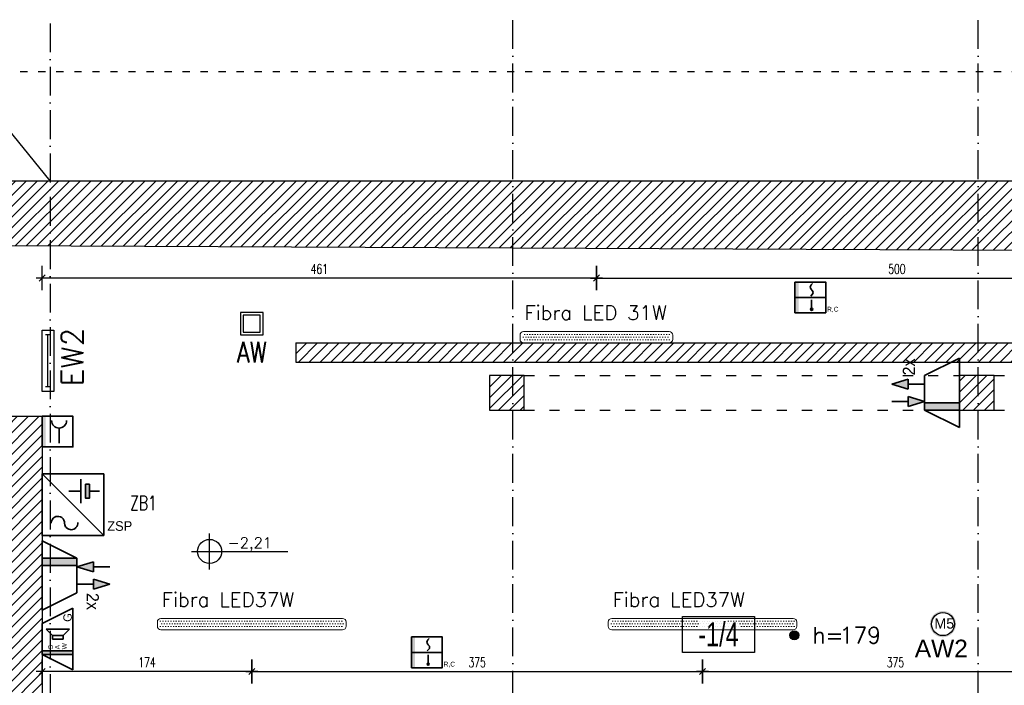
# Model space of a CAD drawing. Header units: millimetres. Extents: x 167273 to 188273, y -125105 to -88145.
# Tile 113 of 210: x 182071 to 182890, y -120178 to -119624. Entities that reach past the tile are written whole.
import ezdxf
from ezdxf.enums import TextEntityAlignment as Align

# ---------------------------------------------------------------- set-up
doc = ezdxf.new("R2010")
doc.units = ezdxf.units.MM
doc.header["$PDMODE"] = 35
doc.header["$PDSIZE"] = 5
for name, pattern in [('ACAD_ISO03W100', [30, 12, -18]), ('ACAD_ISO10W100', [18, 12, -3, 0, -3]), ('CENTER2', [1.125, 0.75, -0.125, 0.125, -0.125])]:
    doc.linetypes.add(name, pattern=pattern)
for name, color, linetype in [('a-op_text', 9, 'Continuous'), ('a-osie', 1, 'ACAD_ISO10W100'), ('a-poziomy', 9, 'Continuous'), ('a-wymiary', 9, 'Continuous'), ('b-przerywana1', 9, 'ACAD_ISO03W100'), ('b-ściany', 2, 'Continuous'), ('El_Oświetlenie awaryjne', 10, 'Continuous'), ('h-hatch', 8, 'Continuous'), ('opis text', 9, 'Continuous')]:
    doc.layers.add(name, color=color, linetype=linetype)
doc.layers.add('EL_Linia SSP', color=10, linetype='Continuous', lineweight=35)
doc.layers.add('EL_oprawy', color=72, linetype='Continuous', lineweight=5)
doc.styles.add('Arial', font='romans.shx', dxfattribs={"width": 0.7, "height": 12})
doc.styles.add('arial 0.8', font='romans.shx', dxfattribs={"width": 0.7, "height": 12})
doc.styles.add('ES1', font='romans.shx', dxfattribs={"width": 0.7, "height": 12})
doc.styles.add('Malanow_1_100', font='romans.shx', dxfattribs={"height": 10})
doc.styles.add('PPAB_100', font='romans.shx', dxfattribs={"width": 0.7, "height": 12})
doc.styles.add('PPAB_50', font='romans.shx', dxfattribs={"width": 0.7, "height": 8})
doc.dimstyles.new('newPPAB_50', dxfattribs={"dimscale": 0, "dimtxt": 8, "dimasz": 1, "dimexe": 10, "dimexo": 10, "dimgap": 3.5, "dimtad": 1, "dimdec": 0, "dimzin": 0, "dimdsep": 46, "dimtxsty": 'PPAB_50', "dimblk": 'tick_50', "dimcen": 0.09, "dimdle": 5, "dimse1": 1, "dimse2": 1, "dimclrd": 9, "dimclre": 9, "dimclrt": 161, "dimadec": 0, "dimazin": 0, "dimtfac": 1, "dimtdec": 0, "dimtix": 1, "dimtofl": 0, "dimtmove": 2, "dimatfit": 3, "dimldrblk": 'tick_50', "dimfxl": 0, "dimtolj": 1, "dimtzin": 0, "dimarcsym": 0})
pattern_1 = [(45, (-27340.6366, 31489.7547), (-4.49012806, 4.49012806), [])]
pattern_2 = [(0, (8e-13, -4e-12), (1.09375, 2.1875), [0, -2.1875])]

# ---------------------------------------------------------------- blocks, each defined once
blk = doc.blocks.new('wysokosc')
at = {"layer": 'a-poziomy'}
h = blk.add_hatch(color=256, dxfattribs=at)
edge = h.paths.add_edge_path()
edge.add_arc((0, 0), 2.5, 0, 360)
blk.add_circle((0, 0), 2.5, dxfattribs=at)
at = {"layer": 'a-poziomy', "style": 'PPAB_50'}
blk.add_text('h=', height=9, dxfattribs=at).set_placement((10, 0), align=Align.MIDDLE_LEFT)
blk.add_attdef('WYSOKOSC', text='', height=9, dxfattribs=at).set_placement((25, 0), align=Align.MIDDLE_LEFT)
blk = doc.blocks.new('kotapozioma')
for p, q in [((49330.12, 104.43), (49330.12, 134.43)), ((49315.12, 119.43), (49395.12, 119.43))]:
    blk.add_line(p, q)
blk.add_circle((49330.12, 119.43), 10)
at = {"layer": 'opis text', "style": 'PPAB_50'}
for tag, p in [('ZNAK', (49345.12, 119.43)), ('WARTOSC', (49355.12, 119.43))]:
    blk.add_attdef(tag, text='', height=9, dxfattribs=at).set_placement(p, align=Align.BOTTOM_LEFT)
blk = doc.blocks.new('LED 37W')
h = blk.add_hatch()
h.set_pattern_fill('DOTS', color=256, scale=35)
h.set_pattern_definition(pattern_2)
h.paths.add_polyline_path([(76.5, 2.75), (-76.5, 2.75), (-76.5, -2.75), (76.5, -2.75)])
blk.add_lwpolyline([(-75.5, -4.75), (75.5, -4.75, 0.414214), (78.5, -1.75), (78.5, 1.75, 0.414214), (75.5, 4.75), (-75.5, 4.75, 0.414214), (-78.5, 1.75), (-78.5, -1.75, 0.414214)], format="xyb", close=True)
at = {"style": 'ES1', "flags": 1}
blk.add_attdef('TYP', (-74.8, 30.4), '', height=12, rotation=360, dxfattribs=at)
at = {"style": 'ES1'}
blk.add_attdef('KOD', (-74.8, 14.37), '', height=12, rotation=360, dxfattribs=at)
blk = doc.blocks.new('LED 31W')
h = blk.add_hatch()
h.set_pattern_fill('DOTS', color=256, scale=35)
h.set_pattern_definition(pattern_2)
h.paths.add_polyline_path([(61.5, 2.75), (-61.5, 2.75), (-61.5, -2.75), (61.5, -2.75)])
blk.add_lwpolyline([(-60.5, -4.75), (60.5, -4.75, 0.414214), (63.5, -1.75), (63.5, 1.75, 0.414214), (60.5, 4.75), (-60.5, 4.75, 0.414214), (-63.5, 1.75), (-63.5, -1.75, 0.414214)], format="xyb", close=True)
at = {"style": 'ES1', "flags": 1}
blk.add_attdef('TYP', (-59.8, 30.4), '', height=12, rotation=360, dxfattribs=at)
at = {"style": 'ES1'}
blk.add_attdef('KOD', (-59.8, 14.37), '', height=12, rotation=360, dxfattribs=at)
blk = doc.blocks.new('A$C5690186C')
at = {"layer": 'EL_Linia SSP', "lineweight": 5}
h = blk.add_hatch(color=256, dxfattribs=at)
h.set_gradient(color1=(255, 0, 0), color2=(224, 0, 0), one_color=1, name='INVSPHERICAL')
h.paths.add_polyline_path([(-9.8, 0), (-9.8, 12.8), (-12.8, 12.8), (-12.8, 0)])
h.paths.add_polyline_path([(-9.8, -12.8), (-9.8, 0), (-12.8, 0), (-12.8, -12.8)])
at = {"layer": 'EL_Linia SSP'}
blk.add_hatch(color=256, dxfattribs=at).paths.add_polyline_path([(2.02, -9.84, 1), (0.15, -9.84, 1)])
at = {"layer": 'EL_Linia SSP', "color": 1, "linetype": 'Continuous'}
for p, q in [((-0.1, 8.54), (0.11, 9.39)), ((0.11, 7.68), (-0.1, 8.54)), ((0.11, 9.39), (0.74, 10.35)), ((0.74, 10.35), (1.79, 11.52)), ((0.58, 6.96), (0.11, 7.68)), ((1.41, 2.34), (0.36, 1.16)), ((0.74, 6.72), (0.58, 6.96)), ((1.07, 6.34), (0.74, 6.72)), ((1.07, 6.34), (1.41, 5.97)), ((1.41, 5.97), (1.57, 5.73)), ((2.04, 3.3), (1.41, 2.34)), ((1.57, 5.73), (2.04, 5.01)), ((2.04, 5.01), (2.25, 4.15)), ((2.25, 4.15), (2.04, 3.3))]:
    blk.add_line(p, q, dxfattribs=at)
at = {"layer": 'EL_Linia SSP'}
for p, q in [((-12.8, 0), (12.8, 0)), ((1.08, -2.06), (1.08, -9.84))]:
    blk.add_line(p, q, dxfattribs=at)
blk.add_lwpolyline([(-12.8, 12.8), (12.8, 12.8), (12.8, -12.8), (-12.8, -12.8)], close=True, dxfattribs=at)
blk.add_circle((1.08, -9.84), 0.938, dxfattribs=at)
at = {"layer": 'EL_Linia SSP', "color": 1}
blk.add_text('R,C', height=4, dxfattribs=at).set_placement((13.91, -11.8))
blk = doc.blocks.new('A$C2EBF4885')
at = {"layer": 'EL_Linia SSP', "lineweight": 5}
h = blk.add_hatch(color=256, dxfattribs=at)
h.set_gradient(color1=(255, 0, 0), color2=(224, 0, 0), one_color=1, name='INVSPHERICAL')
h.paths.add_polyline_path([(-9.8, 12.8), (-9.8, 25.6), (-12.8, 25.6), (-12.8, 12.8)])
h.paths.add_polyline_path([(-9.8, 0), (-9.8, 12.8), (-12.8, 12.8), (-12.8, 0)])
at = {"layer": 'EL_Linia SSP'}
blk.add_line((1.2, 15.68), (1.2, 3.14), dxfattribs=at)
blk.add_lwpolyline([(-12.8, 25.6), (12.8, 25.6), (12.8, 0), (-12.8, 0)], close=True, dxfattribs=at)
blk.add_arc((1.2, 21.95), 6.27, 180, 0, dxfattribs=at)
blk = doc.blocks.new('A$C1F793472')
at = {"layer": 'EL_Linia SSP'}
h = blk.add_hatch(color=256, dxfattribs=at)
h.set_gradient(color1=(255, 0, 0), color2=(255, 0, 0))
h.paths.add_polyline_path([(5.69, 21.3), (3.61, 28.15), (1.54, 21.3), (3.61, 21.3)])
h = blk.add_hatch(color=1, dxfattribs=at)
h.set_gradient(color1=(255, 0, 0), color2=(255, 0, 0))
h.paths.add_polyline_path([(-3.61, 14.46), (-1.54, 21.3), (-3.61, 21.3)])
h.paths.add_polyline_path([(-3.61, 14.46), (-3.61, 21.3), (-5.69, 21.3)])
h = blk.add_hatch(color=256, dxfattribs=at)
h.set_gradient(color1=(255, 0, 0), color2=(255, 0, 0))
h.paths.add_polyline_path([(-4.23, 0), (-4.23, 14.46), (-7.23, 14.46), (-7.23, 0)])
at = {"layer": 'EL_Linia SSP', "color": 1}
for p, q in [((-3.61, 21.3), (-3.61, 28.15)), ((1.54, 21.3), (3.61, 28.15)), ((5.69, 21.3), (3.61, 28.15)), ((-3.61, 21.3), (-5.69, 21.3)), ((-5.69, 21.3), (-3.61, 14.46)), ((-3.61, 21.3), (-1.54, 21.3)), ((-1.54, 21.3), (-3.61, 14.46)), ((3.61, 21.3), (1.54, 21.3)), ((3.61, 14.46), (3.61, 21.3)), ((3.61, 21.3), (5.69, 21.3)), ((-14.46, 0), (-7.23, 14.46)), ((-7.23, 14.46), (7.23, 14.46)), ((-7.23, 14.46), (-7.23, 0)), ((-4.23, 0), (-4.23, 14.46)), ((14.46, 0), (7.23, 14.46)), ((14.46, 0), (-14.46, 0))]:
    blk.add_line(p, q, dxfattribs=at)
at = {"layer": 'EL_Linia SSP', "color": 1, "linetype": 'CENTER2'}
blk.add_text('2x', height=5, dxfattribs=at).set_placement((7.23, 18.54))
blk = doc.blocks.new('*U749')
h = blk.add_hatch(color=256)
h.paths.add_polyline_path([(-13.5, 0, 1), (13.5, 0, 1)])
h.paths.add_polyline_path([(11.8, 0, -1), (-11.8, 0, -1)], flags=16)
blk.add_circle((0, 0), 11.8)
at = {"attachment_point": 1, "style": 'Malanow_1_100'}
for s, insert, char_height in [('{\\fArial|b0|i0|c238|p34;M5}', (-8.8, 5.9), 10.5), ('{\\fArial|b0|i0|c238|p34;AW2}', (-28.9, -16), 18)]:
    blk.add_mtext_dynamic_manual_height_columns(s, width=42.979, gutter_width=669.5, heights=[0], dxfattribs=dict(at, insert=insert, char_height=char_height))
blk = doc.blocks.new('A$C3FA97620')
at = {"layer": 'EL_Linia SSP', "linetype": 'ByBlock'}
blk.add_hatch(color=256, dxfattribs=at).paths.add_polyline_path([(18.06, 8.49), (19.6, 8.49), (19.6, 2.63), (18.06, 2.63)])
at = {"layer": 'EL_Linia SSP'}
blk.add_line((0, 12.8), (25.6, -12.8), dxfattribs=at)
at = {"layer": 'EL_Linia SSP', "linetype": 'ByBlock'}
for p, q in [((16.01, 10.65), (16.01, 0.64)), ((11.01, 5.64), (16.06, 5.64)), ((19.6, 5.64), (23.77, 5.64))]:
    blk.add_line(p, q, dxfattribs=at)
at = {"layer": 'EL_Linia SSP'}
blk.add_lwpolyline([(0, 12.8), (25.6, 12.8), (25.6, -12.8), (0, -12.8)], close=True, dxfattribs=at)
at = {"layer": 'EL_Linia SSP', "linetype": 'ByBlock'}
blk.add_lwpolyline([(18.06, 8.49), (19.6, 8.49), (19.6, 2.63), (18.06, 2.63)], close=True, dxfattribs=at)
at = {"layer": 'EL_Linia SSP'}
blk.add_lwpolyline([(3.72, -7.67), (3.84, -6.85), (4.09, -6.29), (4.59, -5.65), (5.03, -5.31), (5.7, -5.01), (6.13, -4.92), (6.82, -4.92), (7.63, -5.14), (8.1, -5.41), (8.68, -5.97), (9.01, -6.52), (9.22, -7.2), (9.26, -7.67), (9.36, -8.39), (9.53, -8.85), (9.72, -9.2), (9.97, -9.52), (10.51, -9.98), (11.06, -10.26), (11.57, -10.4), (12.03, -10.44), (12.66, -10.36), (13.2, -10.18), (13.66, -9.9), (14.02, -9.59), (14.38, -9.13), (14.66, -8.53), (14.79, -7.94), (14.78, -7.38)], dxfattribs=at)
blk.add_text('ZSP', height=4, dxfattribs=at).set_placement((27.05, -10.91))
blk = doc.blocks.new('AW')
for points in [[(-6.25, -6.25), (6.25, -6.25), (6.25, 6.25), (-6.25, 6.25)], [(-4.75, -4.75), (4.75, -4.75), (4.75, 4.75), (-4.75, 4.75)]]:
    blk.add_lwpolyline(points, close=True)
at = {"style": 'arial 0.8', "width": 0.8}
blk.add_text('AW', height=11.5, dxfattribs=at).set_placement((0, -10), align=Align.TOP_CENTER)
blk = doc.blocks.new('A$C5906215B')
at = {"layer": 'EL_Linia SSP'}
h = blk.add_hatch(color=256, dxfattribs=at)
h.set_gradient(color1=(255, 0, 0), color2=(255, 0, 0))
h.paths.add_polyline_path([(-9.8, -25.6), (-9.8, 0), (-12.8, 0), (-12.8, -25.6)])
for p, q in [((-25.6, -25.6), (-12.8, 0)), ((-12.8, 0), (12.8, 0)), ((-12.8, 0), (-12.8, -25.6)), ((-9.8, -25.6), (-9.8, 0)), ((25.6, -25.6), (12.8, 0)), ((8.19, -3.31), (2.91, -8.67)), ((8.19, -22.72), (8.19, -3.31)), ((-0.13, -17.36), (-0.13, -8.67)), ((-0.13, -8.67), (2.91, -8.67)), ((2.91, -8.67), (2.91, -17.36)), ((2.91, -17.36), (-0.13, -17.36)), ((2.91, -17.36), (8.19, -22.72)), ((25.6, -25.6), (-25.6, -25.6))]:
    blk.add_line(p, q, dxfattribs=at)
for s, height, p in [('S', 4, (-8.62, -8.94)), ('A', 4, (-8.62, -14.63)), ('W', 4, (-8.62, -20.46)), ('G', 7, (14.27, -24.56))]:
    blk.add_text(s, height=height, dxfattribs=at).set_placement(p)
blk = doc.blocks.new('866330')
for p, q in [((-144, 13.3), (-144, -13.3)), ((-144, 0), (144, 0)), ((144, 13.3), (144, -13.3))]:
    blk.add_line(p, q)
blk.add_lwpolyline([(-170, -32), (170, -32), (170, 32), (-170, 32)], close=True)
at = {"style": 'ES1', "flags": 1}
blk.add_attdef('TYP', (-180.5, 290.4), '', height=120, dxfattribs=at)
at = {"style": 'ES1'}
blk.add_attdef('KOD_ES', (-180.5, 130.1), '', height=120, dxfattribs=at)
blk = doc.blocks.new('tick_50')
at = {"color": 9, "ltscale": 20}
for p, q in [((0, 10), (0, -10)), ((-5, 0), (5, 0))]:
    blk.add_line(p, q, dxfattribs=at)
at = {"color": 0}
blk.add_line((2.5, 2.5), (-2.5, -2.5), dxfattribs=at)
blk = doc.blocks.new('*D1456')
at = {"layer": 'a-wymiary', "color": 9, "lineweight": -2}
blk.add_line((182263.1, -120166.25), (182090.81, -120166.25), dxfattribs=at)
at = {"layer": 'Defpoints', "color": 0}
for p in [(182089.81, -120131.64), (182264.1, -120131.64), (182089.81, -120166.25)]:
    blk.add_point(p, dxfattribs=at)
at = {"layer": 'a-wymiary', "color": 9, "lineweight": -2, "rotation": 180}
blk.add_blockref('tick_50', (182089.81, -120166.25), dxfattribs=at)
at = {"layer": 'a-wymiary', "color": 9, "lineweight": -2}
blk.add_blockref('tick_50', (182264.1, -120166.25), dxfattribs=at)
at = {"layer": 'a-wymiary', "color": 161, "insert": (182176.96, -120158.75), "char_height": 8, "attachment_point": 5, "style": 'PPAB_50'}
blk.add_mtext('\\A1;174', dxfattribs=at)
blk = doc.blocks.new('*D1462')
at = {"layer": 'a-wymiary', "color": 9, "lineweight": -2}
blk.add_line((182549.81, -119838.86), (182090.81, -119838.86), dxfattribs=at)
at = {"layer": 'Defpoints', "color": 0}
for p in [(182089.81, -119838.86), (182550.81, -119883.39), (182089.81, -119953.89)]:
    blk.add_point(p, dxfattribs=at)
at = {"layer": 'a-wymiary', "color": 9, "lineweight": -2, "rotation": 180}
blk.add_blockref('tick_50', (182089.81, -119838.86), dxfattribs=at)
at = {"layer": 'a-wymiary', "color": 9, "lineweight": -2}
blk.add_blockref('tick_50', (182550.81, -119838.86), dxfattribs=at)
at = {"layer": 'a-wymiary', "color": 161, "insert": (182320.31, -119831.36), "char_height": 8, "attachment_point": 5, "style": 'PPAB_50'}
blk.add_mtext('\\A1;461', dxfattribs=at)

msp = doc.modelspace()

# ---------------------------------------------------------------- hatches: boundary and pattern name
at = {"layer": 'h-hatch'}
h = msp.add_hatch(dxfattribs=at)
h.set_pattern_fill('ANSI31', color=256, scale=2, style=0)
h.set_pattern_definition(pattern_1)
h.paths.add_polyline_path([(183353.25, -119757.89), (180164.81, -119757.89), (180164.81, -119666.89), (180102.81, -119666.89), (180102.81, -119803.13), (180175.81, -119803.45), (181713.81, -119810.23), (181713.81, -119823.29), (181728.81, -119823.29), (181728.81, -119810.36), (183353.25, -119817.58)])
h = msp.add_hatch(dxfattribs=at)
h.set_pattern_fill('ANSI31', color=256, scale=2, style=0)
h.set_pattern_definition(pattern_1)
h.paths.add_polyline_path([(183266.81, -119892.91), (183266.81, -119892.91), (182300.81, -119892.89), (182300.81, -119908.89), (183229.81, -119908.89), (183229.81, -119919.89), (183209.81, -119919.89), (183209.81, -119948.89), (183229.81, -119948.89), (183229.81, -120346.89), (183209.81, -120346.89), (183209.81, -120375.89), (182881.81, -120375.89), (182881.81, -120346.89), (182852.81, -120346.89), (182852.81, -120375.89), (182490.81, -120375.89), (182490.81, -120346.89), (182461.81, -120346.89), (182461.81, -120375.89), (182169.81, -120375.89), (182169.81, -120423.89), (183266.81, -120423.89)])
h = msp.add_hatch(dxfattribs=at)
h.set_pattern_fill('ANSI31', color=256, scale=2, style=0)
h.set_pattern_definition(pattern_1)
h.paths.add_polyline_path([(182490.81, -119919.89), (182461.81, -119919.89), (182461.81, -119948.89), (182490.81, -119948.89)])
h = msp.add_hatch(dxfattribs=at)
h.set_pattern_fill('ANSI31', color=256, scale=2, style=0)
h.set_pattern_definition(pattern_1)
h.paths.add_polyline_path([(182881.81, -119919.89), (182852.81, -119919.89), (182852.81, -119948.89), (182881.81, -119948.89)])
h = msp.add_hatch(dxfattribs=at)
h.set_pattern_fill('ANSI31', color=256, scale=2, style=0)
h.set_pattern_definition(pattern_1)
h.paths.add_polyline_path([(182109.81, -120375.89), (182089.81, -120375.89), (182089.81, -119953.89), (182045.81, -119953.89), (182045.81, -120375.89), (180217.81, -120375.89), (180217.81, -120423.89), (182109.81, -120423.89)])

# ---------------------------------------------------------------- linework, layer by layer
at = {"layer": 'a-op_text', "ltscale": 0.5}
msp.add_line((182096.31, -119757.89), (182051.31, -119702.46), dxfattribs=at)
msp.add_lwpolyline([(182622.36, -120150.57), (182622.36, -120120.57), (182682.36, -120120.57), (182682.36, -120150.57)], close=True, dxfattribs=at)
at = {"layer": 'a-osie', "ltscale": 2}
for p, q in [((182096.31, -119626.99), (182096.31, -120586.88)), ((182481.31, -120586.88), (182481.31, -119623.89)), ((182868.31, -120586.88), (182868.31, -119623.89))]:
    msp.add_line(p, q, dxfattribs=at)
at = {"layer": 'b-przerywana1', "ltscale": 0.7}
for p, q in [((182490.81, -119919.89), (182852.81, -119919.89)), ((182881.81, -119919.89), (183209.81, -119919.89)), ((182490.81, -119948.89), (182852.81, -119948.89)), ((182881.81, -119948.89), (183209.81, -119948.89))]:
    msp.add_line(p, q, dxfattribs=at)
at = {"layer": 'b-przerywana1', "ltscale": 0.5}
msp.add_lwpolyline([(179326.52, -120566.89), (179326.52, -119666.89), (183353.25, -119666.89), (183353.25, -120566.89)], close=True, dxfattribs=at)
at = {"layer": 'b-ściany'}
for p, q in [((180164.81, -119757.89), (183353.25, -119757.89)), ((180164.81, -119757.89), (183353.25, -119757.89)), ((181728.81, -119810.36), (183353.25, -119817.58)), ((182300.81, -119892.89), (183266.81, -119892.91)), ((182300.81, -119892.89), (182300.81, -119908.89)), ((182300.81, -119892.89), (183266.81, -119892.91)), ((182300.81, -119892.89), (182300.81, -119908.89)), ((182300.81, -119908.89), (183229.81, -119908.89)), ((182300.81, -119908.89), (183229.81, -119908.89)), ((182045.81, -119953.89), (182089.81, -119953.89)), ((182045.81, -119953.89), (182089.81, -119953.89)), ((182045.81, -119953.89), (182089.81, -119953.89)), ((182089.81, -119953.89), (182089.81, -120375.89)), ((182089.81, -119953.89), (182089.81, -120375.89))]:
    msp.add_line(p, q, dxfattribs=at)
for points in [[(182490.81, -119919.89), (182461.81, -119919.89), (182461.81, -119948.89), (182490.81, -119948.89)], [(182490.81, -119919.89), (182461.81, -119919.89), (182461.81, -119948.89), (182490.81, -119948.89)], [(182881.81, -119919.89), (182852.81, -119919.89), (182852.81, -119948.89), (182881.81, -119948.89)], [(182881.81, -119919.89), (182852.81, -119919.89), (182852.81, -119948.89), (182881.81, -119948.89)]]:
    msp.add_lwpolyline(points, close=True, dxfattribs=at)

# ---------------------------------------------------------------- block references
at = {"layer": 'a-poziomy', "color": 3}
ref = msp.add_blockref('wysokosc', (182715.46, -120136.16), dxfattribs=dict(at, xscale=1.5, yscale=1.5, zscale=1.5))
ref.add_attrib('WYSOKOSC', '179', dxfattribs={"height": 13.5, "style": 'PPAB_50'}).set_placement((182752.96, -120136.16, 75.85), align=Align.MIDDLE_LEFT)
at = {"layer": 'EL_Linia SSP'}
for name, p in [('A$C5690186C', (182728.81, -119855.02)), ('A$C2EBF4885', (182102.61, -119979.49)), ('A$C5690186C', (182409.81, -120150.39))]:
    msp.add_blockref(name, p, dxfattribs=at)
at = {"layer": 'EL_Linia SSP', "xscale": 2, "yscale": 2, "zscale": 2}
for p, rotation in [((182852.81, -119934.39), 90), ((182089.81, -120086.49), 270)]:
    msp.add_blockref('A$C1F793472', p, dxfattribs=dict(at, rotation=rotation))
msp.add_blockref('A$C3FA97620', (182089.81, -120027.44), dxfattribs=at)
at = {"layer": 'EL_Linia SSP', "rotation": 90}
msp.add_blockref('A$C5906215B', (182089.81, -120139.29), dxfattribs=at)
at = {"layer": 'EL_oprawy'}
msp.add_blockref('LED 31W', (182550.81, -119888.14), dxfattribs=at).add_auto_attribs({'KOD': 'Fibra LED 31W'})
at = {"layer": 'EL_oprawy', "ltscale": 0.5}
for p in [(182264.1, -120126.89), (182639.1, -120126.89)]:
    msp.add_blockref('LED 37W', p, dxfattribs=at).add_auto_attribs({'KOD': 'Fibra LED37W'})
at = {"layer": 'El_Oświetlenie awaryjne'}
for name, p, xscale, yscale, zscale in [('AW', (182264.1, -119876.89), 1.5, 1.5, 1.5), ('*U749', (182839.1, -120126.89), 0.8099999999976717, 0.8099999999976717, 0.8099999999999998)]:
    msp.add_blockref(name, p, dxfattribs=dict(at, xscale=xscale, yscale=yscale, zscale=zscale))
ref = msp.add_blockref('866330', (182094.61, -119907.89), dxfattribs=dict(at, xscale=-0.150000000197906, yscale=0.1500000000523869, zscale=0.1499999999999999, rotation=270))
ref.add_attrib('KOD_ES', 'EW2', (182123.86, -119928.83), dxfattribs={"layer": '0', "height": 18, "rotation": 90, "style": 'ES1'})
at = {"layer": 'opis text'}
msp.add_blockref('kotapozioma', (132898.95, -120185.84), dxfattribs=at).add_auto_attribs({'WARTOSC': '2,21', 'ZNAK': '-'})

# ---------------------------------------------------------------- texts
at = {"layer": 'a-op_text', "ltscale": 0.5, "insert": (182652.36, -120135.57), "char_height": 20, "width": 60, "attachment_point": 5, "style": 'PPAB_100'}
msp.add_mtext('{\\fArial|b0|i0|c0|p34;-1/\\fArial|b0|i0|c238|p34;4}', dxfattribs=at)
at = {"layer": 'EL_Linia SSP', "style": 'Arial', "width": 0.7}
msp.add_text('ZB1', height=12, dxfattribs=at).set_placement((182174, -120032.03), align=Align.CENTER)

# ---------------------------------------------------------------- dimensions: what is measured, and where the dimension line sits
at = {"layer": 'a-wymiary'}
for base, p1, p2, picture, middle in [((182089.81, -119838.86), (182550.81, -119883.39), (182089.81, -119953.89), '*D1462', (182320.31, -119831.36)), ((182089.81, -120166.25), (182264.1, -120131.64), (182089.81, -120131.64), '*D1456', (182176.96, -120158.75))]:
    dim = msp.add_linear_dim(base=base, p1=p1, p2=p2, dimstyle='newPPAB_50', override={"dimscale": 1}, dxfattribs=at)
    dim.commit()
    dim.dimension.update_dxf_attribs({"geometry": picture, "text_midpoint": middle})
for base, p1, p2 in [((183050.81, -119838.86), (182550.81, -119883.39), (183050.81, -119883.39)), ((182639.1, -120166.25), (182264.1, -120131.64), (182639.1, -120131.64))]:
    msp.add_linear_dim(base=base, p1=p1, p2=p2, dimstyle='newPPAB_50', override={"dimscale": 1}, dxfattribs=at).render()
msp.add_linear_dim(base=(183014.1, -120166.25), p1=(182639.1, -120131.64), p2=(183014.1, -120131.64), location=(182799.58, -120158.75), dimstyle='newPPAB_50', override={"dimscale": 1}, dxfattribs=at).render()

doc.saveas('drawing.dxf')
